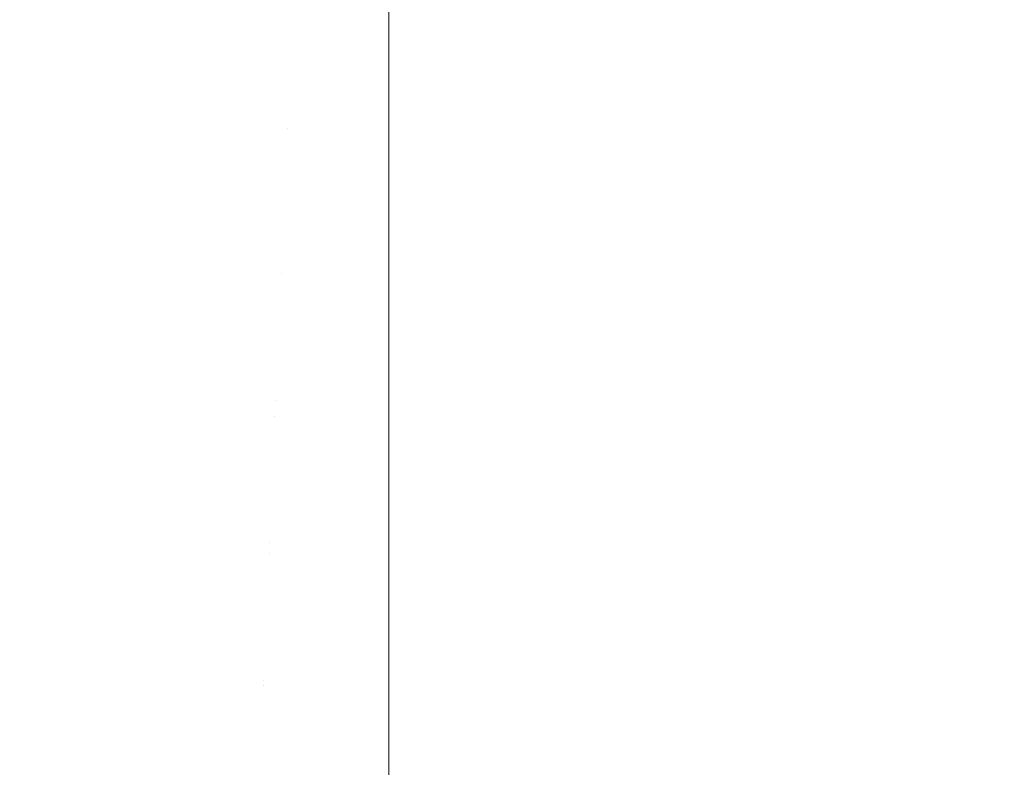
# Model space of a CAD drawing. Header units: centimetres. Extents: x -25.8 to 27.5, y 33.3 to 35.1.
# Tile 20 of 256: x -25.7014 to -25.6788, y 33.3704 to 33.3876. Entities that reach past the tile are written whole.
import ezdxf

# ---------------------------------------------------------------- set-up
doc = ezdxf.new("R2010")
doc.units = ezdxf.units.CM
doc.header["$LTSCALE"] = 2.54
doc.layers.add('Lucido design-1', color=7, linetype='Continuous')

# ---------------------------------------------------------------- blocks, each defined once
blk = doc.blocks.new('Gruppo-6-1')
at = {"color": 7, "linetype": 'Continuous', "lineweight": 9}
for points, invisible_edges in [([(-25.699955, 33.385484, 329.802654), (-25.702268, 33.38583, 329.802654), (-25.701688, 33.38921, 329.800489), (-25.69952, 33.388886, 329.800489)], 15), ([(-25.699955, 33.385484, 305.835891), (-25.702268, 33.38583, 305.835891), (-25.701688, 33.38921, 305.833726), (-25.69952, 33.388886, 305.833726)], 15), ([(-25.697631, 33.385237, 329.802654), (-25.699955, 33.385484, 329.802654), (-25.69952, 33.388886, 329.800489), (-25.69734, 33.388654, 329.800489)], 15), ([(-25.697631, 33.385237, 305.835891), (-25.699955, 33.385484, 305.835891), (-25.69952, 33.388886, 305.833726), (-25.69734, 33.388654, 305.833726)], 15), ([(-25.695297, 33.385088, 329.802654), (-25.697631, 33.385237, 329.802654), (-25.69734, 33.388654, 329.800489), (-25.695152, 33.388514, 329.800489)], 15), ([(-25.695297, 33.385088, 305.835891), (-25.697631, 33.385237, 305.835891), (-25.69734, 33.388654, 305.833726), (-25.695152, 33.388514, 305.833726)], 15), ([(-25.695297, 33.385088, 329.802654), (-25.695152, 33.388514, 329.800489), (-25.69296, 33.388468, 329.800489), (-25.69296, 33.386393, 329.801799)], 11), ([(-25.695297, 33.385088, 305.835891), (-25.695152, 33.388514, 305.833726), (-25.69296, 33.388468, 305.833726), (-25.69296, 33.386393, 305.835036)], 11), ([(27.40704, 33.388468, 329.800489), (27.40704, 33.386393, 329.801799), (-25.69296, 33.386393, 329.801799), (-25.69296, 33.388468, 329.800489)], 10), ([(27.40704, 33.388468, 305.833726), (27.40704, 33.386393, 305.835036), (-25.69296, 33.386393, 305.835036), (-25.69296, 33.388468, 305.833726)], 10), ([(-25.699632, 33.388009, 330.571214), (-25.701837, 33.388339, 330.571214), (-25.70244, 33.384827, 330.568908), (-25.700085, 33.384474, 330.568908)], 15), ([(-25.699632, 33.388009, 306.604451), (-25.701837, 33.388339, 306.604451), (-25.70244, 33.384827, 306.602145), (-25.700085, 33.384474, 306.602145)], 15), ([(-25.697415, 33.387773, 330.571214), (-25.699632, 33.388009, 330.571214), (-25.700085, 33.384474, 330.568908), (-25.697717, 33.384222, 330.568908)], 15), ([(-25.697415, 33.387773, 306.604451), (-25.699632, 33.388009, 306.604451), (-25.700085, 33.384474, 306.602145), (-25.697717, 33.384222, 306.602145)], 15), ([(-25.695189, 33.387631, 330.571214), (-25.697415, 33.387773, 330.571214), (-25.697717, 33.384222, 330.568908), (-25.695341, 33.38407, 330.568908)], 15), ([(-25.695189, 33.387631, 306.604451), (-25.697415, 33.387773, 306.604451), (-25.697717, 33.384222, 306.602145), (-25.695341, 33.38407, 306.602145)], 15), ([(-25.69296, 33.384116, 330.56897), (-25.69296, 33.387583, 330.571214), (-25.695189, 33.387631, 330.571214), (-25.695341, 33.38407, 330.568908)], 14), ([(-25.69296, 33.384116, 306.602207), (-25.69296, 33.387583, 306.604451), (-25.695189, 33.387631, 306.604451), (-25.695341, 33.38407, 306.602145)], 14), ([(27.40704, 33.387583, 330.571214), (27.40704, 33.387682, 330.571272), (-25.69296, 33.387682, 330.571272), (-25.69296, 33.387583, 330.571214)], 10), ([(27.40704, 33.387583, 306.604451), (27.40704, 33.387682, 306.604509), (-25.69296, 33.387682, 306.604509), (-25.69296, 33.387583, 306.604451)], 10), ([(-25.69296, 33.387583, 330.571214), (-25.69296, 33.384116, 330.56897), (27.40704, 33.384116, 330.56897), (27.40704, 33.387583, 330.571214)], 10), ([(-25.69296, 33.387583, 306.604451), (-25.69296, 33.384116, 306.602207), (27.40704, 33.384116, 306.602207), (27.40704, 33.387583, 306.604451)], 10), ([(-25.69296, 33.386393, 329.801799), (-25.69296, 33.385038, 329.802654), (-25.695297, 33.385088, 329.802654)], 10), ([(-25.69296, 33.386393, 305.835036), (-25.69296, 33.385038, 305.835891), (-25.695297, 33.385088, 305.835891)], 10), ([(-25.69296, 33.385038, 329.802654), (-25.69296, 33.386393, 329.801799), (27.40704, 33.386393, 329.801799), (27.40704, 33.385038, 329.802654)], 10), ([(-25.69296, 33.385038, 305.835891), (-25.69296, 33.386393, 305.835036), (27.40704, 33.386393, 305.835036), (27.40704, 33.385038, 305.835891)], 10), ([(-25.70038, 33.38217, 329.804957), (-25.702832, 33.382537, 329.804957), (-25.702268, 33.38583, 329.802654), (-25.699955, 33.385484, 329.802654)], 15), ([(-25.70038, 33.38217, 305.838194), (-25.702832, 33.382537, 305.838194), (-25.702268, 33.38583, 305.835891), (-25.699955, 33.385484, 305.835891)], 15), ([(-25.697914, 33.381907, 329.804957), (-25.70038, 33.38217, 329.804957), (-25.699955, 33.385484, 329.802654), (-25.697631, 33.385237, 329.802654)], 15), ([(-25.697914, 33.381907, 305.838194), (-25.70038, 33.38217, 305.838194), (-25.699955, 33.385484, 305.835891), (-25.697631, 33.385237, 305.835891)], 15), ([(-25.695439, 33.381749, 329.804957), (-25.697914, 33.381907, 329.804957), (-25.697631, 33.385237, 329.802654), (-25.695297, 33.385088, 329.802654)], 15), ([(-25.695439, 33.381749, 305.838194), (-25.697914, 33.381907, 305.838194), (-25.697631, 33.385237, 305.835891), (-25.695297, 33.385088, 305.835891)], 15), ([(-25.695439, 33.381749, 329.804957), (-25.695297, 33.385088, 329.802654), (-25.69296, 33.385038, 329.802654), (-25.69296, 33.382765, 329.804221)], 11), ([(-25.695439, 33.381749, 305.838194), (-25.695297, 33.385088, 305.835891), (-25.69296, 33.385038, 305.835891), (-25.69296, 33.382765, 305.837458)], 11), ([(27.40704, 33.385038, 329.802654), (27.40704, 33.382765, 329.804221), (-25.69296, 33.382765, 329.804221), (-25.69296, 33.385038, 329.802654)], 10), ([(27.40704, 33.385038, 305.835891), (27.40704, 33.382765, 305.837458), (-25.69296, 33.382765, 305.837458), (-25.69296, 33.385038, 305.835891)], 10), ([(-25.700085, 33.384474, 330.568908), (-25.70244, 33.384827, 330.568908), (-25.703024, 33.381418, 330.566457), (-25.700524, 33.381044, 330.566457)], 15), ([(-25.700085, 33.384474, 306.602145), (-25.70244, 33.384827, 306.602145), (-25.703024, 33.381418, 306.599694), (-25.700524, 33.381044, 306.599694)], 15), ([(-25.697717, 33.384222, 330.568908), (-25.700085, 33.384474, 330.568908), (-25.700524, 33.381044, 330.566457), (-25.69801, 33.380776, 330.566457)], 15), ([(-25.697717, 33.384222, 306.602145), (-25.700085, 33.384474, 306.602145), (-25.700524, 33.381044, 306.599694), (-25.69801, 33.380776, 306.599694)], 15), ([(-25.695341, 33.38407, 330.568908), (-25.697717, 33.384222, 330.568908), (-25.69801, 33.380776, 330.566457), (-25.695487, 33.380615, 330.566457)], 15), ([(-25.695341, 33.38407, 306.602145), (-25.697717, 33.384222, 306.602145), (-25.69801, 33.380776, 306.599694), (-25.695487, 33.380615, 306.599694)], 15), ([(-25.69296, 33.38065, 330.566519), (-25.69296, 33.38402, 330.568908), (-25.695341, 33.38407, 330.568908), (-25.695487, 33.380615, 330.566457)], 14), ([(-25.69296, 33.38065, 306.599756), (-25.69296, 33.38402, 306.602145), (-25.695341, 33.38407, 306.602145), (-25.695487, 33.380615, 306.599694)], 14), ([(-25.695341, 33.38407, 330.568908), (-25.69296, 33.38402, 330.568908), (-25.69296, 33.384116, 330.56897)], 9), ([(-25.695341, 33.38407, 306.602145), (-25.69296, 33.38402, 306.602145), (-25.69296, 33.384116, 306.602207)], 9), ([(27.40704, 33.38402, 330.568908), (27.40704, 33.384116, 330.56897), (-25.69296, 33.384116, 330.56897), (-25.69296, 33.38402, 330.568908)], 10), ([(27.40704, 33.38402, 306.602145), (27.40704, 33.384116, 306.602207), (-25.69296, 33.384116, 306.602207), (-25.69296, 33.38402, 306.602145)], 10), ([(-25.69296, 33.38402, 330.568908), (-25.69296, 33.38065, 330.566519), (27.40704, 33.38065, 330.566519), (27.40704, 33.38402, 330.568908)], 10), ([(-25.69296, 33.38402, 306.602145), (-25.69296, 33.38065, 306.599756), (27.40704, 33.38065, 306.599756), (27.40704, 33.38402, 306.602145)], 10), ([(-25.69296, 33.382765, 329.804221), (-25.69296, 33.381696, 329.804957), (-25.695439, 33.381749, 329.804957)], 10), ([(-25.69296, 33.382765, 305.837458), (-25.69296, 33.381696, 305.838194), (-25.695439, 33.381749, 305.838194)], 10), ([(-25.69296, 33.381696, 329.804957), (-25.69296, 33.382765, 329.804221), (27.40704, 33.382765, 329.804221), (27.40704, 33.381696, 329.804957)], 10), ([(-25.69296, 33.381696, 305.838194), (-25.69296, 33.382765, 305.837458), (27.40704, 33.382765, 305.837458), (27.40704, 33.381696, 305.838194)], 10), ([(-25.700799, 33.3789, 329.807435), (-25.703389, 33.379288, 329.807435), (-25.702832, 33.382537, 329.804957), (-25.70038, 33.38217, 329.804957)], 15), ([(-25.700799, 33.3789, 305.840671), (-25.703389, 33.379288, 305.840671), (-25.702832, 33.382537, 305.838194), (-25.70038, 33.38217, 305.838194)], 15), ([(-25.698194, 33.378622, 329.807435), (-25.700799, 33.3789, 329.807435), (-25.70038, 33.38217, 329.804957), (-25.697914, 33.381907, 329.804957)], 15), ([(-25.698194, 33.378622, 305.840671), (-25.700799, 33.3789, 305.840671), (-25.70038, 33.38217, 305.838194), (-25.697914, 33.381907, 305.838194)], 15), ([(-25.695579, 33.378456, 329.807435), (-25.698194, 33.378622, 329.807435), (-25.697914, 33.381907, 329.804957), (-25.695439, 33.381749, 329.804957)], 15), ([(-25.695579, 33.378456, 305.840671), (-25.698194, 33.378622, 305.840671), (-25.697914, 33.381907, 305.838194), (-25.695439, 33.381749, 305.838194)], 15), ([(-25.695579, 33.378456, 329.807435), (-25.695439, 33.381749, 329.804957), (-25.69296, 33.381696, 329.804957), (-25.69296, 33.379246, 329.806799)], 11), ([(-25.695579, 33.378456, 305.840671), (-25.695439, 33.381749, 305.838194), (-25.69296, 33.381696, 305.838194), (-25.69296, 33.379246, 305.840036)], 11), ([(27.40704, 33.381696, 329.804957), (27.40704, 33.379246, 329.806799), (-25.69296, 33.379246, 329.806799), (-25.69296, 33.381696, 329.804957)], 10), ([(27.40704, 33.381696, 305.838194), (27.40704, 33.379246, 305.840036), (-25.69296, 33.379246, 305.840036), (-25.69296, 33.381696, 305.838194)], 10), ([(-25.700524, 33.381044, 330.566457), (-25.703024, 33.381418, 330.566457), (-25.703327, 33.379649, 330.565095), (-25.700752, 33.379264, 330.565095)], 15), ([(-25.700524, 33.381044, 306.599694), (-25.703024, 33.381418, 306.599694), (-25.703327, 33.379649, 306.598332), (-25.700752, 33.379264, 306.598332)], 15), ([(-25.69801, 33.380776, 330.566457), (-25.700524, 33.381044, 330.566457), (-25.700752, 33.379264, 330.565095), (-25.698162, 33.378988, 330.565095)], 15), ([(-25.69801, 33.380776, 306.599694), (-25.700524, 33.381044, 306.599694), (-25.700752, 33.379264, 306.598332), (-25.698162, 33.378988, 306.598332)], 15), ([(-25.695487, 33.380615, 330.566457), (-25.69801, 33.380776, 330.566457), (-25.698162, 33.378988, 330.565095), (-25.695564, 33.378822, 330.565095)], 15), ([(-25.695487, 33.380615, 306.599694), (-25.69801, 33.380776, 306.599694), (-25.698162, 33.378988, 306.598332), (-25.695564, 33.378822, 306.598332)], 15), ([(-25.69296, 33.380562, 330.566457), (-25.695487, 33.380615, 330.566457), (-25.695564, 33.378822, 330.565095), (-25.69296, 33.378767, 330.565095)], 7), ([(-25.69296, 33.380562, 306.599694), (-25.695487, 33.380615, 306.599694), (-25.695564, 33.378822, 306.598332), (-25.69296, 33.378767, 306.598332)], 7), ([(-25.695487, 33.380615, 330.566457), (-25.69296, 33.380562, 330.566457), (-25.69296, 33.38065, 330.566519)], 9), ([(-25.695487, 33.380615, 306.599694), (-25.69296, 33.380562, 306.599694), (-25.69296, 33.38065, 306.599756)], 9), ([(27.40704, 33.380562, 330.566457), (27.40704, 33.38065, 330.566519), (-25.69296, 33.38065, 330.566519), (-25.69296, 33.380562, 330.566457)], 10), ([(27.40704, 33.380562, 306.599694), (27.40704, 33.38065, 306.599756), (-25.69296, 33.38065, 306.599756), (-25.69296, 33.380562, 306.599694)], 10), ([(27.40704, 33.378767, 330.565095), (27.40704, 33.380562, 330.566457), (-25.69296, 33.380562, 330.566457), (-25.69296, 33.378767, 330.565095)], 10), ([(-25.69296, 33.380562, 306.599694), (-25.69296, 33.378767, 306.598332), (27.40704, 33.378767, 306.598332), (27.40704, 33.380562, 306.599694)], 10), ([(-25.700752, 33.379264, 330.565095), (-25.703327, 33.379649, 330.565095), (-25.70388, 33.376427, 330.562443), (-25.701167, 33.376021, 330.562443)], 15), ([(-25.700752, 33.379264, 306.598332), (-25.703327, 33.379649, 306.598332), (-25.70388, 33.376427, 306.59568), (-25.701167, 33.376021, 306.59568)], 15), ([(-25.701198, 33.375776, 329.810009), (-25.703922, 33.376184, 329.810009), (-25.703389, 33.379288, 329.807435), (-25.700799, 33.3789, 329.807435)], 15), ([(-25.701198, 33.375776, 305.843246), (-25.703922, 33.376184, 305.843246), (-25.703389, 33.379288, 305.840671), (-25.700799, 33.3789, 305.840671)], 15), ([(-25.698162, 33.378988, 330.565095), (-25.700752, 33.379264, 330.565095), (-25.701167, 33.376021, 330.562443), (-25.69844, 33.37573, 330.562443)], 15), ([(-25.698162, 33.378988, 306.598332), (-25.700752, 33.379264, 306.598332), (-25.701167, 33.376021, 306.59568), (-25.69844, 33.37573, 306.59568)], 15), ([(-25.69296, 33.379246, 329.806799), (-25.69296, 33.3784, 329.807435), (-25.695579, 33.378456, 329.807435)], 10), ([(-25.69296, 33.379246, 305.840036), (-25.69296, 33.3784, 305.840671), (-25.695579, 33.378456, 305.840671)], 10), ([(-25.69296, 33.3784, 329.807435), (-25.69296, 33.379246, 329.806799), (27.40704, 33.379246, 329.806799), (27.40704, 33.3784, 329.807435)], 10), ([(-25.69296, 33.3784, 305.840671), (-25.69296, 33.379246, 305.840036), (27.40704, 33.379246, 305.840036), (27.40704, 33.3784, 305.840671)], 10), ([(-25.698461, 33.375485, 329.810009), (-25.701198, 33.375776, 329.810009), (-25.700799, 33.3789, 329.807435), (-25.698194, 33.378622, 329.807435)], 15), ([(-25.698461, 33.375485, 305.843246), (-25.701198, 33.375776, 305.843246), (-25.700799, 33.3789, 305.840671), (-25.698194, 33.378622, 305.840671)], 15), ([(-25.695564, 33.378822, 330.565095), (-25.698162, 33.378988, 330.565095), (-25.69844, 33.37573, 330.562443), (-25.695702, 33.375556, 330.562443)], 15), ([(-25.695564, 33.378822, 306.598332), (-25.698162, 33.378988, 306.598332), (-25.69844, 33.37573, 306.59568), (-25.695702, 33.375556, 306.59568)], 15), ([(-25.695564, 33.378822, 330.565095), (-25.695702, 33.375556, 330.562443), (-25.69296, 33.375498, 330.562443), (-25.69296, 33.377304, 330.563908)], 11), ([(-25.695564, 33.378822, 306.598332), (-25.695702, 33.375556, 306.59568), (-25.69296, 33.375498, 306.59568), (-25.69296, 33.377304, 306.597145)], 11), ([(-25.69296, 33.377304, 330.563908), (-25.69296, 33.378767, 330.565095), (-25.695564, 33.378822, 330.565095)], 10), ([(-25.69296, 33.377304, 306.597145), (-25.69296, 33.378767, 306.598332), (-25.695564, 33.378822, 306.598332)], 10), ([(-25.69296, 33.378767, 330.565095), (-25.69296, 33.377304, 330.563908), (27.40704, 33.377304, 330.563908), (27.40704, 33.378767, 330.565095)], 10), ([(-25.69296, 33.378767, 306.598332), (-25.69296, 33.377304, 306.597145), (27.40704, 33.377304, 306.597145), (27.40704, 33.378767, 306.598332)], 10), ([(-25.695713, 33.37531, 329.810009), (-25.698461, 33.375485, 329.810009), (-25.698194, 33.378622, 329.807435), (-25.695579, 33.378456, 329.807435)], 15), ([(-25.695713, 33.37531, 305.843246), (-25.698461, 33.375485, 305.843246), (-25.698194, 33.378622, 305.840671), (-25.695579, 33.378456, 305.840671)], 15), ([(-25.695713, 33.37531, 329.810009), (-25.695579, 33.378456, 329.807435), (-25.69296, 33.3784, 329.807435), (-25.69296, 33.375841, 329.809527)], 11), ([(-25.695713, 33.37531, 305.843246), (-25.695579, 33.378456, 305.840671), (-25.69296, 33.3784, 305.840671), (-25.69296, 33.375841, 305.842764)], 11), ([(27.40704, 33.3784, 329.807435), (27.40704, 33.375841, 329.809527), (-25.69296, 33.375841, 329.809527), (-25.69296, 33.3784, 329.807435)], 10), ([(27.40704, 33.3784, 305.840671), (27.40704, 33.375841, 305.842764), (-25.69296, 33.375841, 305.842764), (-25.69296, 33.3784, 305.840671)], 10), ([(27.40704, 33.375498, 330.562443), (27.40704, 33.377304, 330.563908), (-25.69296, 33.377304, 330.563908), (-25.69296, 33.375498, 330.562443)], 10), ([(27.40704, 33.375498, 306.59568), (27.40704, 33.377304, 306.597145), (-25.69296, 33.377304, 306.597145), (-25.69296, 33.375498, 306.59568)], 10), ([(-25.701167, 33.376021, 330.562443), (-25.70388, 33.376427, 330.562443), (-25.704415, 33.373305, 330.559644), (-25.701569, 33.372879, 330.559644)], 15), ([(-25.701167, 33.376021, 306.59568), (-25.70388, 33.376427, 306.59568), (-25.704415, 33.373305, 306.592881), (-25.701569, 33.372879, 306.592881)], 15), ([(-25.701585, 33.372757, 329.812713), (-25.704436, 33.373183, 329.812713), (-25.703922, 33.376184, 329.810009), (-25.701198, 33.375776, 329.810009)], 15), ([(-25.701585, 33.372757, 305.84595), (-25.704436, 33.373183, 305.84595), (-25.703922, 33.376184, 305.843246), (-25.701198, 33.375776, 305.843246)], 15), ([(-25.69844, 33.37573, 330.562443), (-25.701167, 33.376021, 330.562443), (-25.701569, 33.372879, 330.559644), (-25.698708, 33.372574, 330.559644)], 15), ([(-25.69844, 33.37573, 306.59568), (-25.701167, 33.376021, 306.59568), (-25.701569, 33.372879, 306.592881), (-25.698708, 33.372574, 306.592881)], 15), ([(-25.698719, 33.372451, 329.812713), (-25.701585, 33.372757, 329.812713), (-25.701198, 33.375776, 329.810009), (-25.698461, 33.375485, 329.810009)], 15), ([(-25.698719, 33.372451, 305.84595), (-25.701585, 33.372757, 305.84595), (-25.701198, 33.375776, 305.843246), (-25.698461, 33.375485, 305.843246)], 15), ([(-25.695702, 33.375556, 330.562443), (-25.69844, 33.37573, 330.562443), (-25.698708, 33.372574, 330.559644), (-25.695837, 33.372391, 330.559644)], 15), ([(-25.695702, 33.375556, 306.59568), (-25.69844, 33.37573, 306.59568), (-25.698708, 33.372574, 306.592881), (-25.695837, 33.372391, 306.592881)], 15), ([(-25.69296, 33.375841, 329.809527), (-25.69296, 33.375251, 329.810009), (-25.695713, 33.37531, 329.810009)], 10), ([(-25.69296, 33.375841, 305.842764), (-25.69296, 33.375251, 305.843246), (-25.695713, 33.37531, 305.843246)], 10), ([(-25.69296, 33.375251, 329.810009), (-25.69296, 33.375841, 329.809527), (27.40704, 33.375841, 329.809527), (27.40704, 33.375251, 329.810009)], 10), ([(-25.69296, 33.375251, 305.843246), (-25.69296, 33.375841, 305.842764), (27.40704, 33.375841, 305.842764), (27.40704, 33.375251, 305.843246)], 10), ([(-25.695842, 33.372268, 329.812713), (-25.698719, 33.372451, 329.812713), (-25.698461, 33.375485, 329.810009), (-25.695713, 33.37531, 329.810009)], 15), ([(-25.695842, 33.372268, 305.84595), (-25.698719, 33.372451, 305.84595), (-25.698461, 33.375485, 305.843246), (-25.695713, 33.37531, 305.843246)], 15), ([(-25.695702, 33.375556, 330.562443), (-25.695837, 33.372391, 330.559644), (-25.69296, 33.37233, 330.559644), (-25.69296, 33.374059, 330.561172)], 11), ([(-25.695702, 33.375556, 306.59568), (-25.695837, 33.372391, 306.592881), (-25.69296, 33.37233, 306.592881), (-25.69296, 33.374059, 306.594409)], 11), ([(-25.69296, 33.374059, 330.561172), (-25.69296, 33.375498, 330.562443), (-25.695702, 33.375556, 330.562443)], 10), ([(-25.69296, 33.374059, 306.594409), (-25.69296, 33.375498, 306.59568), (-25.695702, 33.375556, 306.59568)], 10), ([(-25.69296, 33.375498, 330.562443), (-25.69296, 33.374059, 330.561172), (27.40704, 33.374059, 330.561172), (27.40704, 33.375498, 330.562443)], 10), ([(-25.69296, 33.375498, 306.59568), (-25.69296, 33.374059, 306.594409), (27.40704, 33.374059, 306.594409), (27.40704, 33.375498, 306.59568)], 10), ([(-25.695842, 33.372268, 329.812713), (-25.695713, 33.37531, 329.810009), (-25.69296, 33.375251, 329.810009), (-25.69296, 33.372559, 329.8124)], 11), ([(-25.695842, 33.372268, 305.84595), (-25.695713, 33.37531, 305.843246), (-25.69296, 33.375251, 305.843246), (-25.69296, 33.372559, 305.845637)], 11), ([(27.40704, 33.375251, 329.810009), (27.40704, 33.372559, 329.8124), (-25.69296, 33.372559, 329.8124), (-25.69296, 33.375251, 329.810009)], 10), ([(27.40704, 33.375251, 305.843246), (27.40704, 33.372559, 305.845637), (-25.69296, 33.372559, 305.845637), (-25.69296, 33.375251, 305.843246)], 10), ([(27.40704, 33.37233, 330.559644), (27.40704, 33.374059, 330.561172), (-25.69296, 33.374059, 330.561172), (-25.69296, 33.37233, 330.559644)], 10), ([(27.40704, 33.37233, 306.592881), (27.40704, 33.374059, 306.594409), (-25.69296, 33.374059, 306.594409), (-25.69296, 33.37233, 306.592881)], 10), ([(-25.698968, 33.369527, 329.81554), (-25.701958, 33.369846, 329.81554), (-25.701585, 33.372757, 329.812713), (-25.698719, 33.372451, 329.812713)], 15), ([(-25.698968, 33.369527, 305.848777), (-25.701958, 33.369846, 305.848777), (-25.701585, 33.372757, 305.84595), (-25.698719, 33.372451, 305.84595)], 15), ([(-25.698708, 33.372574, 330.559644), (-25.701569, 33.372879, 330.559644), (-25.701956, 33.369861, 330.556718), (-25.698966, 33.369542, 330.556718)], 15), ([(-25.698708, 33.372574, 306.592881), (-25.701569, 33.372879, 306.592881), (-25.701956, 33.369861, 306.589955), (-25.698966, 33.369542, 306.589955)], 15), ([(-25.695837, 33.372391, 330.559644), (-25.698708, 33.372574, 330.559644), (-25.698966, 33.369542, 330.556718), (-25.695966, 33.369351, 330.556718)], 15), ([(-25.695837, 33.372391, 306.592881), (-25.698708, 33.372574, 306.592881), (-25.698966, 33.369542, 306.589955), (-25.695966, 33.369351, 306.589955)], 15), ([(-25.69296, 33.372559, 329.8124), (-25.69296, 33.372207, 329.812713), (-25.695842, 33.372268, 329.812713)], 10), ([(-25.69296, 33.372559, 305.845637), (-25.69296, 33.372207, 305.84595), (-25.695842, 33.372268, 305.84595)], 10), ([(-25.69296, 33.372207, 329.812713), (-25.69296, 33.372559, 329.8124), (27.40704, 33.372559, 329.8124), (27.40704, 33.372207, 329.812713)], 10), ([(-25.69296, 33.372207, 305.84595), (-25.69296, 33.372559, 305.845637), (27.40704, 33.372559, 305.845637), (27.40704, 33.372207, 305.84595)], 10), ([(-25.695967, 33.369336, 329.81554), (-25.698968, 33.369527, 329.81554), (-25.698719, 33.372451, 329.812713), (-25.695842, 33.372268, 329.812713)], 15), ([(-25.695967, 33.369336, 305.848777), (-25.698968, 33.369527, 305.848777), (-25.698719, 33.372451, 305.84595), (-25.695842, 33.372268, 305.84595)], 15), ([(-25.695837, 33.372391, 330.559644), (-25.695966, 33.369351, 330.556718), (-25.69296, 33.369287, 330.556718), (-25.69296, 33.370933, 330.558301)], 11), ([(-25.695837, 33.372391, 306.592881), (-25.695966, 33.369351, 306.589955), (-25.69296, 33.369287, 306.589955), (-25.69296, 33.370933, 306.591538)], 11), ([(-25.69296, 33.370933, 330.558301), (-25.69296, 33.37233, 330.559644), (-25.695837, 33.372391, 330.559644)], 10), ([(-25.69296, 33.370933, 306.591538), (-25.69296, 33.37233, 306.592881), (-25.695837, 33.372391, 306.592881)], 10), ([(-25.69296, 33.37233, 330.559644), (-25.69296, 33.370933, 330.558301), (27.40704, 33.370933, 330.558301), (27.40704, 33.37233, 330.559644)], 10), ([(-25.69296, 33.37233, 306.592881), (-25.69296, 33.370933, 306.591538), (27.40704, 33.370933, 306.591538), (27.40704, 33.37233, 306.592881)], 10), ([(-25.695967, 33.369336, 329.81554), (-25.695842, 33.372268, 329.812713), (-25.69296, 33.372207, 329.812713), (-25.69296, 33.369404, 329.815413)], 11), ([(-25.695967, 33.369336, 305.848777), (-25.695842, 33.372268, 305.84595), (-25.69296, 33.372207, 305.84595), (-25.69296, 33.369404, 305.84865)], 11), ([(27.40704, 33.372207, 329.812713), (27.40704, 33.369404, 329.815413), (-25.69296, 33.369404, 329.815413), (-25.69296, 33.372207, 329.812713)], 10), ([(27.40704, 33.372207, 305.84595), (27.40704, 33.369404, 305.84865), (-25.69296, 33.369404, 305.84865), (-25.69296, 33.372207, 305.84595)], 10), ([(27.40704, 33.369287, 330.556718), (27.40704, 33.370933, 330.558301), (-25.69296, 33.370933, 330.558301), (-25.69296, 33.369287, 330.556718)], 10), ([(27.40704, 33.369287, 306.589955), (27.40704, 33.370933, 306.591538), (-25.69296, 33.370933, 306.591538), (-25.69296, 33.369287, 306.589955)], 10)]:
    blk.add_3dface(points, dxfattribs=dict(at, invisible_edges=invisible_edges))

msp = doc.modelspace()

# ---------------------------------------------------------------- block references
at = {"layer": 'Lucido design-1', "color": 7}
msp.add_blockref('Gruppo-6-1', (0, 0), dxfattribs=at)

doc.saveas('drawing.dxf')
